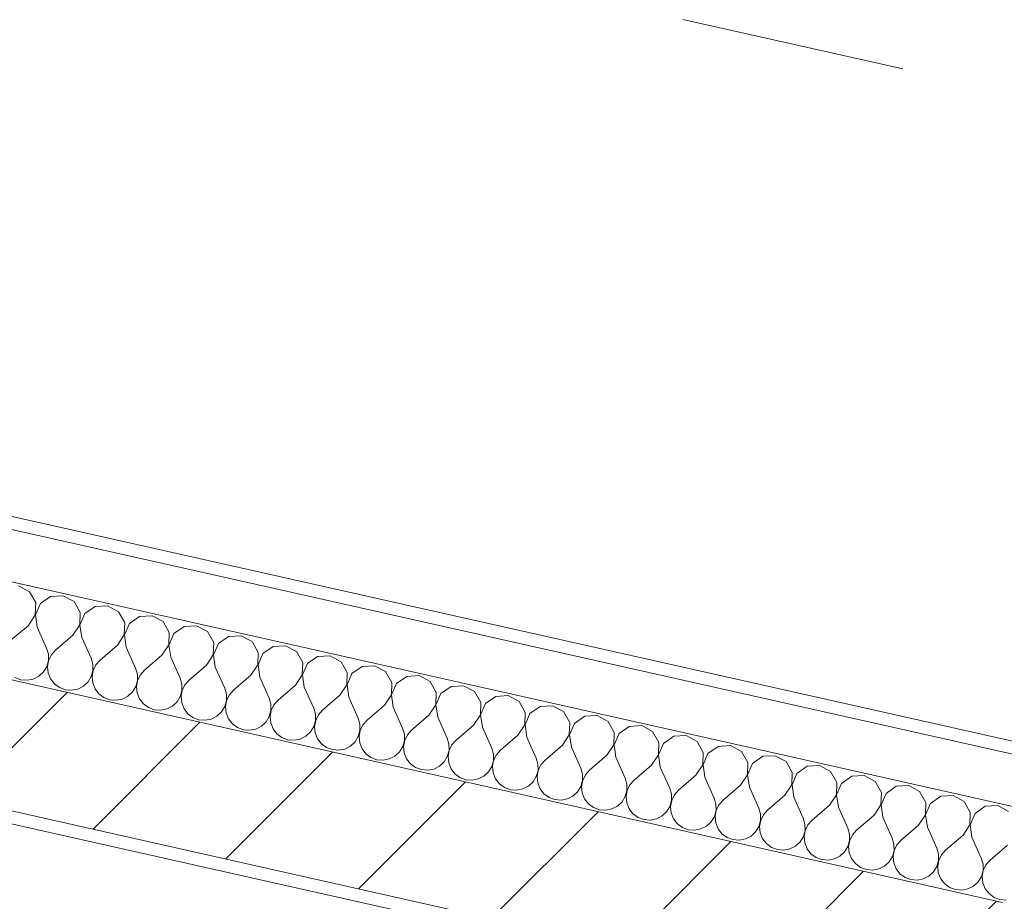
# Model space of a CAD drawing. Header units: millimetres. Extents: x -7145531 to -6681560, y 6117368 to 6219355.
# Tile 119 of 144: x -6934839 to -6933298, y 6146106 to 6147486. Entities that reach past the tile are written whole.
import ezdxf
from ezdxf.enums import TextEntityAlignment as Align

# ---------------------------------------------------------------- set-up
doc = ezdxf.new("R2010")
doc.units = ezdxf.units.MM
doc.header["$MEASUREMENT"] = 0
doc.linetypes.add('Штрихпунктирная', pattern=[670.277762, 352.777767, -176.388884, 0, -141.111112])
for name, color, linetype in [('S - МОП.АР', 7, 'Continuous'), ('АР-Чертеж-Оси_Осевые размеры.АР', 7, 'Continuous'), ('АР-Чертеж-Размеры.АР', 7, 'Continuous'), ('Кровля', 7, 'Continuous')]:
    doc.layers.add(name, color=color, linetype=linetype)
doc.layers.add('АР-Чертеж-Оси_Осевые размеры.АР_Ном._пера__120', color=7, linetype='Continuous', lineweight=0)
doc.layers.add('Кровля_Ном._пера__1', color=7, linetype='Continuous', lineweight=0)
doc.styles.add('РЎР“Р•РќР•Р\xa0Р\x98Р\xa0_РЎРўР\x98Р›Р¬_3', font='GOTHIC.TTF')
doc.dimstyles.new('СГЕНЕРИР_СТИЛЬ__1', dxfattribs={"dimtxt": 150, "dimasz": 237.5, "dimexe": 0.18, "dimexo": 0.0625, "dimgap": 0, "dimtad": 1, "dimdec": 0, "dimzin": 0, "dimdsep": 46, "dimtxsty": 'РЎР“Р•РќР•Р\xa0Р\x98Р\xa0_РЎРўР\x98Р›Р¬_3', "dimblk": 'ARROWHEAD_6', "dimblk1": 'ARROWHEAD_6', "dimblk2": 'ARROWHEAD_6', "dimcen": 0.09, "dimse1": 1, "dimse2": 1, "dimclrd": 7, "dimclre": 7, "dimclrt": 7, "dimazin": 0, "dimtfac": 1, "dimtdec": 4, "dimtmove": 0, "dimatfit": 3, "dimfxl": 1, "dimtolj": 1, "dimtzin": 0, "dimarcsym": 0})

# ---------------------------------------------------------------- blocks, each defined once
blk = doc.blocks.new('ARROWHEAD_6')
at = {"color": 0, "linetype": 'Continuous', "lineweight": 0}
for p, q in [((-0.5, -0.5), (0.5, 0.5)), ((0, 0), (-1, 0))]:
    blk.add_line(p, q, dxfattribs=at)
blk = doc.blocks.new('*D491', base_point=(-6566190.3, 6562677.8))
at = {"layer": 'Defpoints', "color": 0, "linetype": 'Continuous', "transparency": 16777216}
for p in [(-6931857.4, 6146094.4), (-6931920.2, 6145814.5), (-6933394.4, 6144955.1)]:
    blk.add_point(p, dxfattribs=at)
at = {"layer": 'АР-Чертеж-Размеры.АР', "color": 7, "linetype": 'Continuous', "lineweight": -2, "transparency": 16777216}
for p, q in [((-6932845.3, 6146316.2), (-6932682.2, 6146279.6)), ((-6932089.1, 6146146.4), (-6932266, 6146186.1))]:
    blk.add_line(p, q, dxfattribs=at)
at = {"layer": 'АР-Чертеж-Размеры.АР', "color": 7, "linetype": 'Continuous', "lineweight": -2, "transparency": 16777216, "xscale": 237.5, "yscale": 237.5, "zscale": 237.5}
for p, rotation in [((-6933077, 6146368.3), 167.3426561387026), ((-6931857.4, 6146094.4), 347.3426561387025)]:
    blk.add_blockref('ARROWHEAD_6', p, dxfattribs=dict(at, rotation=rotation))
at = {"layer": 'АР-Чертеж-Размеры.АР', "color": 7, "linetype": 'Continuous', "lineweight": 0, "transparency": 16777216, "insert": (-6932474.1, 6146232.8), "char_height": 150, "attachment_point": 5, "rotation": 347.3427, "style": 'РЎР“Р•РќР•Р\xa0Р\x98Р\xa0_РЎРўР\x98Р›Р¬_3'}
blk.add_mtext('\\A1;1250', dxfattribs=at)
blk = doc.blocks.new('*X769', base_point=(-6338440.4, 6562275.6))
at = {"layer": 'Кровля_Ном._пера__1', "color": 7, "linetype": 'Continuous', "lineweight": 0}
for p, q in [((-6934824, 6146590.7), (-6934841.1, 6146600)), ((-6934814.3, 6146573.8), (-6934824, 6146590.7)), ((-6934790.9, 6146583.3), (-6934806.9, 6146572.1)), ((-6934771.5, 6146584.4), (-6934790.9, 6146583.3)), ((-6934754.3, 6146575.1), (-6934771.5, 6146584.4)), ((-6934744.6, 6146558.1), (-6934754.3, 6146575.1)), ((-6934815, 6146554.3), (-6934814.3, 6146573.8)), ((-6934806.9, 6146572.1), (-6934814.7, 6146554.2)), ((-6934721.2, 6146567.6), (-6934737.3, 6146556.5)), ((-6934701.8, 6146568.7), (-6934721.2, 6146567.6)), ((-6934684.6, 6146559.4), (-6934701.8, 6146568.7)), ((-6934674.9, 6146542.5), (-6934684.6, 6146559.4)), ((-6934825.8, 6146538), (-6934815, 6146554.3)), ((-6934814.7, 6146554.2), (-6934811.8, 6146534.9)), ((-6934745.3, 6146538.6), (-6934744.6, 6146558.1)), ((-6934737.3, 6146556.5), (-6934745, 6146538.5)), ((-6934651.6, 6146552), (-6934667.6, 6146540.8)), ((-6934632.1, 6146553.1), (-6934651.6, 6146552)), ((-6934614.9, 6146543.8), (-6934632.1, 6146553.1)), ((-6934605.2, 6146526.8), (-6934614.9, 6146543.8)), ((-6934825.8, 6146538), (-6934853, 6146514.8)), ((-6934811.8, 6146534.9), (-6934797.2, 6146502.3)), ((-6934756.1, 6146522.4), (-6934745.3, 6146538.6)), ((-6934745, 6146538.5), (-6934742.2, 6146519.2)), ((-6934675.6, 6146523), (-6934674.9, 6146542.5)), ((-6934667.6, 6146540.8), (-6934675.3, 6146522.9)), ((-6934581.9, 6146536.3), (-6934597.9, 6146525.2)), ((-6934562.4, 6146537.4), (-6934581.9, 6146536.3)), ((-6934545.2, 6146528.1), (-6934562.4, 6146537.4)), ((-6934535.5, 6146511.2), (-6934545.2, 6146528.1)), ((-6934756.1, 6146522.4), (-6934783.3, 6146499.2)), ((-6934742.2, 6146519.2), (-6934727.5, 6146486.7)), ((-6934686.4, 6146506.7), (-6934675.6, 6146523)), ((-6934675.3, 6146522.9), (-6934672.5, 6146503.6)), ((-6934605.9, 6146507.3), (-6934605.2, 6146526.8)), ((-6934597.9, 6146525.2), (-6934605.6, 6146507.2)), ((-6934512.2, 6146520.7), (-6934528.2, 6146509.5)), ((-6934492.7, 6146521.8), (-6934512.2, 6146520.7)), ((-6934475.5, 6146512.5), (-6934492.7, 6146521.8)), ((-6934465.8, 6146495.5), (-6934475.5, 6146512.5)), ((-6934794.4, 6146492.9), (-6934797.2, 6146502.3)), ((-6934783.3, 6146499.2), (-6934789.8, 6146491.8)), ((-6934686.4, 6146506.7), (-6934713.6, 6146483.5)), ((-6934672.5, 6146503.6), (-6934657.8, 6146471)), ((-6934616.7, 6146491.1), (-6934605.9, 6146507.3)), ((-6934605.6, 6146507.2), (-6934602.8, 6146487.9)), ((-6934536.2, 6146491.7), (-6934535.5, 6146511.2)), ((-6934528.2, 6146509.5), (-6934535.9, 6146491.6)), ((-6934442.5, 6146505), (-6934458.5, 6146493.9)), ((-6934423, 6146506.1), (-6934442.5, 6146505)), ((-6934405.8, 6146496.8), (-6934423, 6146506.1)), ((-6934797, 6146473.5), (-6934794.4, 6146483)), ((-6934794.1, 6146482.9), (-6934795.8, 6146473.2)), ((-6934794.4, 6146483), (-6934794.4, 6146492.9)), ((-6934789.8, 6146491.8), (-6934794.1, 6146482.9)), ((-6934724.7, 6146477.2), (-6934727.5, 6146486.7)), ((-6934713.6, 6146483.5), (-6934720.1, 6146476.2)), ((-6934616.7, 6146491.1), (-6934643.9, 6146467.9)), ((-6934602.8, 6146487.9), (-6934588.1, 6146455.4)), ((-6934547, 6146475.4), (-6934536.2, 6146491.7)), ((-6934535.9, 6146491.6), (-6934533.1, 6146472.3)), ((-6934466.5, 6146476), (-6934465.8, 6146495.5)), ((-6934458.5, 6146493.9), (-6934466.2, 6146475.9)), ((-6934396.1, 6146479.9), (-6934405.8, 6146496.8)), ((-6934372.8, 6146489.4), (-6934388.8, 6146478.2)), ((-6934353.3, 6146490.5), (-6934372.8, 6146489.4)), ((-6934336.1, 6146481.1), (-6934353.3, 6146490.5)), ((-6934802.1, 6146465.1), (-6934797, 6146473.5)), ((-6934795.8, 6146473.2), (-6934794.7, 6146463.4)), ((-6934727.3, 6146457.9), (-6934724.7, 6146467.3)), ((-6934724.4, 6146467.3), (-6934726.1, 6146457.6)), ((-6934724.7, 6146467.3), (-6934724.7, 6146477.2)), ((-6934720.1, 6146476.2), (-6934724.4, 6146467.3)), ((-6934655.1, 6146461.6), (-6934657.8, 6146471)), ((-6934643.9, 6146467.9), (-6934650.4, 6146460.5)), ((-6934547, 6146475.4), (-6934574.2, 6146452.2)), ((-6934533.1, 6146472.3), (-6934518.4, 6146439.7)), ((-6934477.3, 6146459.8), (-6934466.5, 6146476)), ((-6934466.2, 6146475.9), (-6934463.4, 6146456.6)), ((-6934396.8, 6146460.3), (-6934396.1, 6146479.9)), ((-6934388.8, 6146478.2), (-6934396.5, 6146460.3)), ((-6934326.5, 6146464.2), (-6934336.1, 6146481.1)), ((-6934303.1, 6146473.7), (-6934319.1, 6146462.6)), ((-6934283.6, 6146474.8), (-6934303.1, 6146473.7)), ((-6934266.5, 6146465.5), (-6934283.6, 6146474.8)), ((-6934846.8, 6146456.3), (-6934837.6, 6146452.8)), ((-6934837.6, 6146452.8), (-6934827.8, 6146452)), ((-6934827.8, 6146452), (-6934818.1, 6146453.9)), ((-6934818.1, 6146453.9), (-6934809.3, 6146458.4)), ((-6934809.3, 6146458.4), (-6934802.1, 6146465.1)), ((-6934794.7, 6146463.4), (-6934791.1, 6146454.3)), ((-6934791.1, 6146454.3), (-6934785.1, 6146446.5)), ((-6934732.4, 6146449.4), (-6934727.3, 6146457.9)), ((-6934726.1, 6146457.6), (-6934725.1, 6146447.8)), ((-6934657.6, 6146442.2), (-6934655, 6146451.7)), ((-6934654.7, 6146451.6), (-6934656.4, 6146441.9)), ((-6934655, 6146451.7), (-6934655.1, 6146461.6)), ((-6934650.4, 6146460.5), (-6934654.7, 6146451.6)), ((-6934585.4, 6146445.9), (-6934588.1, 6146455.4)), ((-6934574.2, 6146452.2), (-6934580.7, 6146444.9)), ((-6934477.3, 6146459.8), (-6934504.5, 6146436.6)), ((-6934463.4, 6146456.6), (-6934448.7, 6146424.1)), ((-6934407.6, 6146444.1), (-6934396.8, 6146460.3)), ((-6934396.5, 6146460.3), (-6934393.7, 6146441)), ((-6934327.1, 6146444.7), (-6934326.5, 6146464.2)), ((-6934319.1, 6146462.6), (-6934326.8, 6146444.6)), ((-6934256.8, 6146448.6), (-6934266.5, 6146465.5)), ((-6934233.4, 6146458.1), (-6934249.4, 6146446.9)), ((-6934213.9, 6146459.2), (-6934233.4, 6146458.1)), ((-6934196.8, 6146449.8), (-6934213.9, 6146459.2)), ((-6934785.1, 6146446.5), (-6934777.1, 6146440.6)), ((-6934777.1, 6146440.6), (-6934767.9, 6146437.2)), ((-6934767.9, 6146437.2), (-6934758.1, 6146436.4)), ((-6934758.1, 6146436.4), (-6934748.4, 6146438.3)), ((-6934748.4, 6146438.3), (-6934739.6, 6146442.7)), ((-6934739.6, 6146442.7), (-6934732.4, 6146449.4)), ((-6934725.1, 6146447.8), (-6934721.4, 6146438.6)), ((-6934721.4, 6146438.6), (-6934715.4, 6146430.8)), ((-6934662.7, 6146433.8), (-6934657.6, 6146442.2)), ((-6934656.4, 6146441.9), (-6934655.4, 6146432.1)), ((-6934587.9, 6146426.5), (-6934585.3, 6146436)), ((-6934585, 6146436), (-6934586.7, 6146426.3)), ((-6934585.3, 6146436), (-6934585.4, 6146445.9)), ((-6934580.7, 6146444.9), (-6934585, 6146436)), ((-6934515.7, 6146430.2), (-6934518.4, 6146439.7)), ((-6934504.5, 6146436.6), (-6934511, 6146429.2)), ((-6934407.6, 6146444.1), (-6934434.8, 6146420.9)), ((-6934393.7, 6146441), (-6934379, 6146408.4)), ((-6934337.9, 6146428.5), (-6934327.1, 6146444.7)), ((-6934326.8, 6146444.6), (-6934324, 6146425.3)), ((-6934257.4, 6146429), (-6934256.8, 6146448.6)), ((-6934249.4, 6146446.9), (-6934257.1, 6146429)), ((-6934187.1, 6146432.9), (-6934196.8, 6146449.8)), ((-6934163.7, 6146442.4), (-6934179.7, 6146431.2)), ((-6934144.2, 6146443.5), (-6934163.7, 6146442.4)), ((-6934127.1, 6146434.2), (-6934144.2, 6146443.5)), ((-6934715.4, 6146430.8), (-6934707.4, 6146425)), ((-6934707.4, 6146425), (-6934698.2, 6146421.5)), ((-6934698.2, 6146421.5), (-6934688.4, 6146420.7)), ((-6934688.4, 6146420.7), (-6934678.7, 6146422.6)), ((-6934678.7, 6146422.6), (-6934669.9, 6146427.1)), ((-6934669.9, 6146427.1), (-6934662.7, 6146433.8)), ((-6934655.4, 6146432.1), (-6934651.7, 6146423)), ((-6934651.7, 6146423), (-6934645.7, 6146415.2)), ((-6934593, 6146418.1), (-6934587.9, 6146426.5)), ((-6934586.7, 6146426.3), (-6934585.7, 6146416.5)), ((-6934518.2, 6146410.9), (-6934515.6, 6146420.4)), ((-6934515.3, 6146420.3), (-6934517, 6146410.6)), ((-6934515.6, 6146420.4), (-6934515.7, 6146430.2)), ((-6934511, 6146429.2), (-6934515.3, 6146420.3)), ((-6934446, 6146414.6), (-6934448.7, 6146424.1)), ((-6934434.8, 6146420.9), (-6934441.3, 6146413.6)), ((-6934337.9, 6146428.5), (-6934365.1, 6146405.3)), ((-6934324, 6146425.3), (-6934309.4, 6146392.7)), ((-6934268.2, 6146412.8), (-6934257.4, 6146429)), ((-6934257.1, 6146429), (-6934254.3, 6146409.7)), ((-6934187.7, 6146413.4), (-6934187.1, 6146432.9)), ((-6934179.7, 6146431.2), (-6934187.5, 6146413.3)), ((-6934117.4, 6146417.2), (-6934127.1, 6146434.2)), ((-6934094, 6146426.8), (-6934110, 6146415.6)), ((-6934074.5, 6146427.9), (-6934094, 6146426.8)), ((-6934057.4, 6146418.5), (-6934074.5, 6146427.9)), ((-6934645.7, 6146415.2), (-6934637.7, 6146409.3)), ((-6934637.7, 6146409.3), (-6934628.5, 6146405.9)), ((-6934628.5, 6146405.9), (-6934618.7, 6146405.1)), ((-6934618.7, 6146405.1), (-6934609, 6146407)), ((-6934609, 6146407), (-6934600.3, 6146411.4)), ((-6934600.3, 6146411.4), (-6934593, 6146418.1)), ((-6934585.7, 6146416.5), (-6934582, 6146407.3)), ((-6934582, 6146407.3), (-6934576, 6146399.5)), ((-6934523.3, 6146402.5), (-6934518.2, 6146410.9)), ((-6934517, 6146410.6), (-6934516, 6146400.8)), ((-6934448.5, 6146395.2), (-6934445.9, 6146404.7)), ((-6934445.6, 6146404.7), (-6934447.3, 6146395)), ((-6934445.9, 6146404.7), (-6934446, 6146414.6)), ((-6934441.3, 6146413.6), (-6934445.6, 6146404.7)), ((-6934376.3, 6146398.9), (-6934379, 6146408.4)), ((-6934365.1, 6146405.3), (-6934371.7, 6146397.9)), ((-6934268.2, 6146412.8), (-6934295.4, 6146389.6)), ((-6934254.3, 6146409.7), (-6934239.7, 6146377.1)), ((-6934198.6, 6146397.1), (-6934187.7, 6146413.4)), ((-6934187.5, 6146413.3), (-6934184.6, 6146394)), ((-6934118, 6146397.7), (-6934117.4, 6146417.2)), ((-6934110, 6146415.6), (-6934117.8, 6146397.7)), ((-6934047.7, 6146401.6), (-6934057.4, 6146418.5)), ((-6934024.3, 6146411.1), (-6934040.3, 6146399.9)), ((-6934004.8, 6146412.2), (-6934024.3, 6146411.1)), ((-6933987.7, 6146402.9), (-6934004.8, 6146412.2)), ((-6934576, 6146399.5), (-6934568.1, 6146393.7)), ((-6934568.1, 6146393.7), (-6934558.8, 6146390.2)), ((-6934558.8, 6146390.2), (-6934549, 6146389.4)), ((-6934549, 6146389.4), (-6934539.3, 6146391.3)), ((-6934539.3, 6146391.3), (-6934530.6, 6146395.8)), ((-6934530.6, 6146395.8), (-6934523.3, 6146402.5)), ((-6934516, 6146400.8), (-6934512.3, 6146391.7)), ((-6934512.3, 6146391.7), (-6934506.3, 6146383.9)), ((-6934453.6, 6146386.8), (-6934448.5, 6146395.2)), ((-6934447.3, 6146395), (-6934446.3, 6146385.2)), ((-6934378.8, 6146379.6), (-6934376.2, 6146389.1)), ((-6934375.9, 6146389), (-6934377.6, 6146379.3)), ((-6934376.2, 6146389.1), (-6934376.3, 6146398.9)), ((-6934371.7, 6146397.9), (-6934375.9, 6146389)), ((-6934306.6, 6146383.3), (-6934309.4, 6146392.7)), ((-6934295.4, 6146389.6), (-6934302, 6146382.3)), ((-6934198.6, 6146397.1), (-6934225.7, 6146374)), ((-6934184.6, 6146394), (-6934170, 6146361.4)), ((-6934128.9, 6146381.5), (-6934118, 6146397.7)), ((-6934117.8, 6146397.7), (-6934114.9, 6146378.4)), ((-6934048.3, 6146382.1), (-6934047.7, 6146401.6)), ((-6934040.3, 6146399.9), (-6934048.1, 6146382)), ((-6933978, 6146385.9), (-6933987.7, 6146402.9)), ((-6933954.6, 6146395.5), (-6933970.6, 6146384.3)), ((-6933935.1, 6146396.6), (-6933954.6, 6146395.5)), ((-6933918, 6146387.2), (-6933935.1, 6146396.6)), ((-6934506.3, 6146383.9), (-6934498.4, 6146378)), ((-6934498.4, 6146378), (-6934489.1, 6146374.6)), ((-6934489.1, 6146374.6), (-6934479.3, 6146373.7)), ((-6934479.3, 6146373.7), (-6934469.6, 6146375.6)), ((-6934469.6, 6146375.6), (-6934460.9, 6146380.1)), ((-6934460.9, 6146380.1), (-6934453.6, 6146386.8)), ((-6934446.3, 6146385.2), (-6934442.6, 6146376)), ((-6934442.6, 6146376), (-6934436.6, 6146368.2)), ((-6934384, 6146371.2), (-6934378.8, 6146379.6)), ((-6934377.6, 6146379.3), (-6934376.6, 6146369.5)), ((-6934306.5, 6146373.4), (-6934306.6, 6146383.3)), ((-6934302, 6146382.3), (-6934306.2, 6146373.4)), ((-6934236.9, 6146367.6), (-6934239.7, 6146377.1)), ((-6934225.7, 6146374), (-6934232.3, 6146366.6)), ((-6934128.9, 6146381.5), (-6934156, 6146358.3)), ((-6934114.9, 6146378.4), (-6934100.3, 6146345.8)), ((-6934059.2, 6146365.8), (-6934048.3, 6146382.1)), ((-6934048.1, 6146382), (-6934045.2, 6146362.7)), ((-6933978.7, 6146366.4), (-6933978, 6146385.9)), ((-6933970.6, 6146384.3), (-6933978.4, 6146366.4)), ((-6933908.3, 6146370.3), (-6933918, 6146387.2)), ((-6933884.9, 6146379.8), (-6933900.9, 6146368.6)), ((-6933865.4, 6146380.9), (-6933884.9, 6146379.8)), ((-6933848.3, 6146371.6), (-6933865.4, 6146380.9)), ((-6934436.6, 6146368.2), (-6934428.7, 6146362.4)), ((-6934428.7, 6146362.4), (-6934419.4, 6146358.9)), ((-6934419.4, 6146358.9), (-6934409.6, 6146358.1)), ((-6934409.6, 6146358.1), (-6934400, 6146360)), ((-6934400, 6146360), (-6934391.2, 6146364.5)), ((-6934391.2, 6146364.5), (-6934384, 6146371.2)), ((-6934376.6, 6146369.5), (-6934372.9, 6146360.4)), ((-6934372.9, 6146360.4), (-6934366.9, 6146352.6)), ((-6934314.3, 6146355.5), (-6934309.1, 6146363.9)), ((-6934309.1, 6146363.9), (-6934306.5, 6146373.4)), ((-6934306.2, 6146373.4), (-6934307.9, 6146363.7)), ((-6934307.9, 6146363.7), (-6934306.9, 6146353.9)), ((-6934236.8, 6146357.8), (-6934236.9, 6146367.6)), ((-6934232.3, 6146366.6), (-6934236.5, 6146357.7)), ((-6934167.2, 6146352), (-6934170, 6146361.4)), ((-6934156, 6146358.3), (-6934162.6, 6146350.9)), ((-6934059.2, 6146365.8), (-6934086.3, 6146342.7)), ((-6934045.2, 6146362.7), (-6934030.6, 6146330.1)), ((-6933989.5, 6146350.2), (-6933978.7, 6146366.4)), ((-6933978.4, 6146366.4), (-6933975.5, 6146347.1)), ((-6933909, 6146350.8), (-6933908.3, 6146370.3)), ((-6933900.9, 6146368.6), (-6933908.7, 6146350.7)), ((-6933838.6, 6146354.6), (-6933848.3, 6146371.6)), ((-6933815.2, 6146364.2), (-6933831.2, 6146353)), ((-6933795.8, 6146365.3), (-6933815.2, 6146364.2)), ((-6933778.6, 6146355.9), (-6933795.8, 6146365.3)), ((-6934366.9, 6146352.6), (-6934359, 6146346.7)), ((-6934359, 6146346.7), (-6934349.8, 6146343.3)), ((-6934349.8, 6146343.3), (-6934339.9, 6146342.4)), ((-6934339.9, 6146342.4), (-6934330.3, 6146344.3)), ((-6934330.3, 6146344.3), (-6934321.5, 6146348.8)), ((-6934321.5, 6146348.8), (-6934314.3, 6146355.5)), ((-6934306.9, 6146353.9), (-6934303.2, 6146344.7)), ((-6934303.2, 6146344.7), (-6934297.2, 6146336.9)), ((-6934244.6, 6146339.9), (-6934239.4, 6146348.3)), ((-6934239.4, 6146348.3), (-6934236.8, 6146357.8)), ((-6934236.5, 6146357.7), (-6934238.2, 6146348)), ((-6934238.2, 6146348), (-6934237.2, 6146338.2)), ((-6934167.1, 6146342.1), (-6934167.2, 6146352)), ((-6934162.6, 6146350.9), (-6934166.9, 6146342.1)), ((-6934097.5, 6146336.3), (-6934100.3, 6146345.8)), ((-6933989.5, 6146350.2), (-6934016.6, 6146327)), ((-6933975.5, 6146347.1), (-6933960.9, 6146314.5)), ((-6933919.8, 6146334.5), (-6933909, 6146350.8)), ((-6933908.7, 6146350.7), (-6933905.8, 6146331.4)), ((-6933839.3, 6146335.1), (-6933838.6, 6146354.6)), ((-6933831.2, 6146353), (-6933839, 6146335.1)), ((-6933768.9, 6146339), (-6933778.6, 6146355.9)), ((-6933745.6, 6146348.5), (-6933761.6, 6146337.3)), ((-6933726.1, 6146349.6), (-6933745.6, 6146348.5)), ((-6933708.9, 6146340.3), (-6933726.1, 6146349.6)), ((-6934297.2, 6146336.9), (-6934289.3, 6146331.1)), ((-6934289.3, 6146331.1), (-6934280.1, 6146327.6)), ((-6934280.1, 6146327.6), (-6934270.2, 6146326.8)), ((-6934270.2, 6146326.8), (-6934260.6, 6146328.7)), ((-6934260.6, 6146328.7), (-6934251.8, 6146333.2)), ((-6934251.8, 6146333.2), (-6934244.6, 6146339.9)), ((-6934237.2, 6146338.2), (-6934233.5, 6146329.1)), ((-6934233.5, 6146329.1), (-6934227.5, 6146321.3)), ((-6934174.9, 6146324.2), (-6934169.8, 6146332.6)), ((-6934169.8, 6146332.6), (-6934167.1, 6146342.1)), ((-6934166.9, 6146342.1), (-6934168.5, 6146332.4)), ((-6934168.5, 6146332.4), (-6934167.5, 6146322.6)), ((-6934097.4, 6146326.5), (-6934097.5, 6146336.3)), ((-6934092.9, 6146335.3), (-6934097.2, 6146326.4)), ((-6934086.3, 6146342.7), (-6934092.9, 6146335.3)), ((-6934027.8, 6146320.7), (-6934030.6, 6146330.1)), ((-6933919.8, 6146334.5), (-6933947, 6146311.4)), ((-6933905.8, 6146331.4), (-6933891.2, 6146298.8)), ((-6933850.1, 6146318.9), (-6933839.3, 6146335.1)), ((-6933839, 6146335.1), (-6933836.2, 6146315.8)), ((-6933769.6, 6146319.5), (-6933768.9, 6146339)), ((-6933761.6, 6146337.3), (-6933769.3, 6146319.4)), ((-6933699.2, 6146323.3), (-6933708.9, 6146340.3)), ((-6933675.9, 6146332.9), (-6933691.9, 6146321.7)), ((-6933656.4, 6146333.9), (-6933675.9, 6146332.9)), ((-6933639.2, 6146324.6), (-6933656.4, 6146333.9)), ((-6934227.5, 6146321.3), (-6934219.6, 6146315.4)), ((-6934219.6, 6146315.4), (-6934210.4, 6146312)), ((-6934210.4, 6146312), (-6934200.5, 6146311.1)), ((-6934200.5, 6146311.1), (-6934190.9, 6146313)), ((-6934190.9, 6146313), (-6934182.1, 6146317.5)), ((-6934182.1, 6146317.5), (-6934174.9, 6146324.2)), ((-6934167.5, 6146322.6), (-6934163.9, 6146313.4)), ((-6934163.9, 6146313.4), (-6934157.8, 6146305.6)), ((-6934105.2, 6146308.6), (-6934100.1, 6146317)), ((-6934100.1, 6146317), (-6934097.4, 6146326.5)), ((-6934097.2, 6146326.4), (-6934098.8, 6146316.7)), ((-6934098.8, 6146316.7), (-6934097.8, 6146306.9)), ((-6934027.7, 6146310.8), (-6934027.8, 6146320.7)), ((-6934023.2, 6146319.6), (-6934027.5, 6146310.8)), ((-6934016.6, 6146327), (-6934023.2, 6146319.6)), ((-6933958.1, 6146305), (-6933960.9, 6146314.5)), ((-6933850.1, 6146318.9), (-6933877.3, 6146295.7)), ((-6933836.2, 6146315.8), (-6933821.5, 6146283.2)), ((-6933780.4, 6146303.2), (-6933769.6, 6146319.5)), ((-6933769.3, 6146319.4), (-6933766.5, 6146300.1)), ((-6933699.9, 6146303.8), (-6933699.2, 6146323.3)), ((-6933691.9, 6146321.7), (-6933699.6, 6146303.8)), ((-6933629.5, 6146307.7), (-6933639.2, 6146324.6)), ((-6933606.2, 6146317.2), (-6933622.2, 6146306)), ((-6933586.7, 6146318.3), (-6933606.2, 6146317.2)), ((-6933569.5, 6146309), (-6933586.7, 6146318.3)), ((-6934157.8, 6146305.6), (-6934149.9, 6146299.8)), ((-6934149.9, 6146299.8), (-6934140.7, 6146296.3)), ((-6934130.9, 6146295.5), (-6934121.2, 6146297.4)), ((-6934121.2, 6146297.4), (-6934112.4, 6146301.9)), ((-6934112.4, 6146301.9), (-6934105.2, 6146308.6)), ((-6934097.8, 6146306.9), (-6934094.2, 6146297.8)), ((-6934094.2, 6146297.8), (-6934088.1, 6146290)), ((-6934035.5, 6146292.9), (-6934030.4, 6146301.3)), ((-6934030.4, 6146301.3), (-6934027.7, 6146310.8)), ((-6934027.5, 6146310.8), (-6934029.2, 6146301.1)), ((-6934029.2, 6146301.1), (-6934028.1, 6146291.3)), ((-6933958.1, 6146295.2), (-6933958.1, 6146305)), ((-6933953.5, 6146304), (-6933957.8, 6146295.1)), ((-6933947, 6146311.4), (-6933953.5, 6146304)), ((-6933888.4, 6146289.4), (-6933891.2, 6146298.8)), ((-6933780.4, 6146303.2), (-6933807.6, 6146280.1)), ((-6933766.5, 6146300.1), (-6933751.8, 6146267.5)), ((-6933710.7, 6146287.6), (-6933699.9, 6146303.8)), ((-6933699.6, 6146303.8), (-6933696.8, 6146284.5)), ((-6933630.2, 6146288.2), (-6933629.5, 6146307.7)), ((-6933622.2, 6146306), (-6933629.9, 6146288.1)), ((-6933559.8, 6146292), (-6933569.5, 6146309)), ((-6933536.5, 6146301.6), (-6933552.5, 6146290.4)), ((-6933517, 6146302.6), (-6933536.5, 6146301.6)), ((-6933499.8, 6146293.3), (-6933517, 6146302.6)), ((-6934140.7, 6146296.3), (-6934130.9, 6146295.5)), ((-6934088.1, 6146290), (-6934080.2, 6146284.1)), ((-6934080.2, 6146284.1), (-6934071, 6146280.6)), ((-6934061.2, 6146279.8), (-6934051.5, 6146281.7)), ((-6934051.5, 6146281.7), (-6934042.7, 6146286.2)), ((-6934042.7, 6146286.2), (-6934035.5, 6146292.9)), ((-6934028.1, 6146291.3), (-6934024.5, 6146282.1)), ((-6934024.5, 6146282.1), (-6934018.4, 6146274.3)), ((-6933965.8, 6146277.3), (-6933960.7, 6146285.7)), ((-6933960.7, 6146285.7), (-6933958.1, 6146295.2)), ((-6933957.8, 6146295.1), (-6933959.5, 6146285.4)), ((-6933959.5, 6146285.4), (-6933958.4, 6146275.6)), ((-6933888.4, 6146279.5), (-6933888.4, 6146289.4)), ((-6933883.8, 6146288.3), (-6933888.1, 6146279.5)), ((-6933877.3, 6146295.7), (-6933883.8, 6146288.3)), ((-6933818.7, 6146273.7), (-6933821.5, 6146283.2)), ((-6933710.7, 6146287.6), (-6933737.9, 6146264.4)), ((-6933696.8, 6146284.5), (-6933682.1, 6146251.9)), ((-6933641, 6146271.9), (-6933630.2, 6146288.2)), ((-6933629.9, 6146288.1), (-6933627.1, 6146268.8)), ((-6933560.5, 6146272.5), (-6933559.8, 6146292)), ((-6933552.5, 6146290.4), (-6933560.2, 6146272.5)), ((-6933490.1, 6146276.4), (-6933499.8, 6146293.3)), ((-6933466.8, 6146285.9), (-6933482.8, 6146274.7)), ((-6933447.3, 6146287), (-6933466.8, 6146285.9)), ((-6933430.1, 6146277.7), (-6933447.3, 6146287)), ((-6934071, 6146280.6), (-6934061.2, 6146279.8)), ((-6934018.4, 6146274.3), (-6934010.5, 6146268.5)), ((-6934010.5, 6146268.5), (-6934001.3, 6146265)), ((-6933991.5, 6146264.2), (-6933981.8, 6146266.1)), ((-6933981.8, 6146266.1), (-6933973, 6146270.6)), ((-6933973, 6146270.6), (-6933965.8, 6146277.3)), ((-6933958.4, 6146275.6), (-6933954.8, 6146266.5)), ((-6933954.8, 6146266.5), (-6933948.7, 6146258.7)), ((-6933896.1, 6146261.6), (-6933891, 6146270)), ((-6933891, 6146270), (-6933888.4, 6146279.5)), ((-6933888.1, 6146279.5), (-6933889.8, 6146269.8)), ((-6933889.8, 6146269.8), (-6933888.7, 6146260)), ((-6933818.7, 6146263.9), (-6933818.7, 6146273.7)), ((-6933814.1, 6146272.7), (-6933818.4, 6146263.8)), ((-6933807.6, 6146280.1), (-6933814.1, 6146272.7)), ((-6933749.1, 6146258.1), (-6933751.8, 6146267.5)), ((-6933641, 6146271.9), (-6933668.2, 6146248.8)), ((-6933627.1, 6146268.8), (-6933612.4, 6146236.2)), ((-6933571.3, 6146256.3), (-6933560.5, 6146272.5)), ((-6933560.2, 6146272.5), (-6933557.4, 6146253.2)), ((-6933490.8, 6146256.9), (-6933490.1, 6146276.4)), ((-6933482.8, 6146274.7), (-6933490.5, 6146256.8)), ((-6933420.4, 6146260.7), (-6933430.1, 6146277.7)), ((-6933397.1, 6146270.3), (-6933413.1, 6146259.1)), ((-6933377.6, 6146271.3), (-6933397.1, 6146270.3)), ((-6933360.4, 6146262), (-6933377.6, 6146271.3)), ((-6934001.3, 6146265), (-6933991.5, 6146264.2)), ((-6933948.7, 6146258.7), (-6933940.8, 6146252.8)), ((-6933940.8, 6146252.8), (-6933931.6, 6146249.3)), ((-6933921.8, 6146248.5), (-6933912.1, 6146250.4)), ((-6933912.1, 6146250.4), (-6933903.3, 6146254.9)), ((-6933903.3, 6146254.9), (-6933896.1, 6146261.6)), ((-6933888.7, 6146260), (-6933885.1, 6146250.8)), ((-6933885.1, 6146250.8), (-6933879.1, 6146243)), ((-6933826.4, 6146246), (-6933821.3, 6146254.4)), ((-6933821.3, 6146254.4), (-6933818.7, 6146263.9)), ((-6933818.4, 6146263.8), (-6933820.1, 6146254.1)), ((-6933820.1, 6146254.1), (-6933819.1, 6146244.3)), ((-6933749, 6146248.2), (-6933749.1, 6146258.1)), ((-6933744.4, 6146257), (-6933748.7, 6146248.2)), ((-6933737.9, 6146264.4), (-6933744.4, 6146257)), ((-6933679.4, 6146242.4), (-6933682.1, 6146251.9)), ((-6933571.3, 6146256.3), (-6933598.5, 6146233.1)), ((-6933557.4, 6146253.2), (-6933542.7, 6146220.6)), ((-6933501.6, 6146240.6), (-6933490.8, 6146256.9)), ((-6933490.5, 6146256.8), (-6933487.7, 6146237.5)), ((-6933421.1, 6146241.2), (-6933420.4, 6146260.7)), ((-6933413.1, 6146259.1), (-6933420.8, 6146241.2)), ((-6933350.8, 6146245.1), (-6933360.4, 6146262)), ((-6933327.4, 6146254.6), (-6933343.4, 6146243.4)), ((-6933307.9, 6146255.7), (-6933327.4, 6146254.6)), ((-6933290.8, 6146246.4), (-6933307.9, 6146255.7)), ((-6933931.6, 6146249.3), (-6933921.8, 6146248.5)), ((-6933879.1, 6146243), (-6933871.1, 6146237.2)), ((-6933871.1, 6146237.2), (-6933861.9, 6146233.7)), ((-6933842.4, 6146234.8), (-6933833.6, 6146239.3)), ((-6933833.6, 6146239.3), (-6933826.4, 6146246)), ((-6933819.1, 6146244.3), (-6933815.4, 6146235.2)), ((-6933815.4, 6146235.2), (-6933809.4, 6146227.4)), ((-6933756.7, 6146230.3), (-6933751.6, 6146238.7)), ((-6933751.6, 6146238.7), (-6933749, 6146248.2)), ((-6933748.7, 6146248.2), (-6933750.4, 6146238.5)), ((-6933750.4, 6146238.5), (-6933749.4, 6146228.7)), ((-6933679.3, 6146232.6), (-6933679.4, 6146242.4)), ((-6933674.7, 6146241.4), (-6933679, 6146232.5)), ((-6933668.2, 6146248.8), (-6933674.7, 6146241.4)), ((-6933609.7, 6146226.8), (-6933612.4, 6146236.2)), ((-6933501.6, 6146240.6), (-6933528.8, 6146217.4)), ((-6933487.7, 6146237.5), (-6933473, 6146204.9)), ((-6933431.9, 6146225), (-6933421.1, 6146241.2)), ((-6933420.8, 6146241.2), (-6933418, 6146221.8)), ((-6933351.4, 6146225.6), (-6933350.8, 6146245.1)), ((-6933343.4, 6146243.4), (-6933351.1, 6146225.5)), ((-6933861.9, 6146233.7), (-6933852.1, 6146232.9)), ((-6933852.1, 6146232.9), (-6933842.4, 6146234.8)), ((-6933809.4, 6146227.4), (-6933801.4, 6146221.5)), ((-6933801.4, 6146221.5), (-6933792.2, 6146218)), ((-6933772.7, 6146219.1), (-6933763.9, 6146223.6)), ((-6933763.9, 6146223.6), (-6933756.7, 6146230.3)), ((-6933749.4, 6146228.7), (-6933745.7, 6146219.5)), ((-6933745.7, 6146219.5), (-6933739.7, 6146211.7)), ((-6933687, 6146214.7), (-6933681.9, 6146223.1)), ((-6933681.9, 6146223.1), (-6933679.3, 6146232.6)), ((-6933679, 6146232.5), (-6933680.7, 6146222.8)), ((-6933680.7, 6146222.8), (-6933679.7, 6146213)), ((-6933609.6, 6146216.9), (-6933609.7, 6146226.8)), ((-6933605, 6146225.7), (-6933609.3, 6146216.9)), ((-6933598.5, 6146233.1), (-6933605, 6146225.7)), ((-6933540, 6146211.1), (-6933542.7, 6146220.6)), ((-6933431.9, 6146225), (-6933459.1, 6146201.8)), ((-6933418, 6146221.8), (-6933403.4, 6146189.3)), ((-6933362.2, 6146209.3), (-6933351.4, 6146225.6)), ((-6933351.1, 6146225.5), (-6933348.3, 6146206.2)), ((-6933792.2, 6146218), (-6933782.4, 6146217.2)), ((-6933782.4, 6146217.2), (-6933772.7, 6146219.1)), ((-6933739.7, 6146211.7), (-6933731.7, 6146205.9)), ((-6933731.7, 6146205.9), (-6933722.5, 6146202.4)), ((-6933703, 6146203.5), (-6933694.2, 6146208)), ((-6933694.2, 6146208), (-6933687, 6146214.7)), ((-6933679.7, 6146213), (-6933676, 6146203.9)), ((-6933617.3, 6146199), (-6933612.2, 6146207.4)), ((-6933612.2, 6146207.4), (-6933609.6, 6146216.9)), ((-6933609.3, 6146216.9), (-6933611, 6146207.1)), ((-6933611, 6146207.1), (-6933610, 6146197.3)), ((-6933539.9, 6146201.3), (-6933540, 6146211.1)), ((-6933535.3, 6146210.1), (-6933539.6, 6146201.2)), ((-6933528.8, 6146217.4), (-6933535.3, 6146210.1)), ((-6933470.3, 6146195.5), (-6933473, 6146204.9)), ((-6933362.2, 6146209.3), (-6933389.4, 6146186.1)), ((-6933348.3, 6146206.2), (-6933333.7, 6146173.6)), ((-6933722.5, 6146202.4), (-6933712.7, 6146201.6)), ((-6933712.7, 6146201.6), (-6933703, 6146203.5)), ((-6933676, 6146203.9), (-6933670, 6146196.1)), ((-6933670, 6146196.1), (-6933662.1, 6146190.2)), ((-6933662.1, 6146190.2), (-6933652.8, 6146186.7)), ((-6933633.3, 6146187.8), (-6933624.6, 6146192.3)), ((-6933624.6, 6146192.3), (-6933617.3, 6146199)), ((-6933610, 6146197.3), (-6933606.3, 6146188.2)), ((-6933547.6, 6146183.3), (-6933542.5, 6146191.8)), ((-6933542.5, 6146191.8), (-6933539.9, 6146201.3)), ((-6933539.6, 6146201.2), (-6933541.3, 6146191.5)), ((-6933541.3, 6146191.5), (-6933540.3, 6146181.7)), ((-6933470.2, 6146185.6), (-6933470.3, 6146195.5)), ((-6933465.6, 6146194.4), (-6933469.9, 6146185.6)), ((-6933459.1, 6146201.8), (-6933465.6, 6146194.4)), ((-6933400.6, 6146179.8), (-6933403.4, 6146189.3)), ((-6933292.6, 6146193.7), (-6933319.7, 6146170.5)), ((-6933652.8, 6146186.7), (-6933643, 6146185.9)), ((-6933643, 6146185.9), (-6933633.3, 6146187.8)), ((-6933606.3, 6146188.2), (-6933600.3, 6146180.4)), ((-6933600.3, 6146180.4), (-6933592.4, 6146174.6)), ((-6933592.4, 6146174.6), (-6933583.1, 6146171.1)), ((-6933563.6, 6146172.2), (-6933554.9, 6146176.6)), ((-6933554.9, 6146176.6), (-6933547.6, 6146183.3)), ((-6933540.3, 6146181.7), (-6933536.6, 6146172.6)), ((-6933477.9, 6146167.7), (-6933472.8, 6146176.1)), ((-6933472.8, 6146176.1), (-6933470.2, 6146185.6)), ((-6933469.9, 6146185.6), (-6933471.6, 6146175.8)), ((-6933471.6, 6146175.8), (-6933470.6, 6146166)), ((-6933400.5, 6146170), (-6933400.6, 6146179.8)), ((-6933396, 6146178.8), (-6933400.2, 6146169.9)), ((-6933389.4, 6146186.1), (-6933396, 6146178.8)), ((-6933330.9, 6146164.2), (-6933333.7, 6146173.6)), ((-6933583.1, 6146171.1), (-6933573.3, 6146170.3)), ((-6933573.3, 6146170.3), (-6933563.6, 6146172.2)), ((-6933536.6, 6146172.6), (-6933530.6, 6146164.8)), ((-6933530.6, 6146164.8), (-6933522.7, 6146158.9)), ((-6933522.7, 6146158.9), (-6933513.4, 6146155.4)), ((-6933494, 6146156.5), (-6933485.2, 6146161)), ((-6933485.2, 6146161), (-6933477.9, 6146167.7)), ((-6933470.6, 6146166), (-6933466.9, 6146156.9)), ((-6933408.3, 6146152), (-6933403.1, 6146160.5)), ((-6933403.1, 6146160.5), (-6933400.5, 6146170)), ((-6933400.2, 6146169.9), (-6933401.9, 6146160.2)), ((-6933401.9, 6146160.2), (-6933400.9, 6146150.4)), ((-6933330.8, 6146154.3), (-6933330.9, 6146164.2)), ((-6933326.3, 6146163.1), (-6933330.5, 6146154.2)), ((-6933319.7, 6146170.5), (-6933326.3, 6146163.1)), ((-6933513.4, 6146155.4), (-6933503.6, 6146154.6)), ((-6933503.6, 6146154.6), (-6933494, 6146156.5)), ((-6933466.9, 6146156.9), (-6933460.9, 6146149.1)), ((-6933460.9, 6146149.1), (-6933453, 6146143.2)), ((-6933453, 6146143.2), (-6933443.7, 6146139.8)), ((-6933424.3, 6146140.9), (-6933415.5, 6146145.3)), ((-6933415.5, 6146145.3), (-6933408.3, 6146152)), ((-6933400.9, 6146150.4), (-6933397.2, 6146141.2)), ((-6933338.6, 6146136.4), (-6933333.4, 6146144.8)), ((-6933333.4, 6146144.8), (-6933330.8, 6146154.3)), ((-6933330.5, 6146154.2), (-6933332.2, 6146144.5)), ((-6933332.2, 6146144.5), (-6933331.2, 6146134.7)), ((-6933443.7, 6146139.8), (-6933433.9, 6146139)), ((-6933433.9, 6146139), (-6933424.3, 6146140.9)), ((-6933397.2, 6146141.2), (-6933391.2, 6146133.5)), ((-6933391.2, 6146133.5), (-6933383.3, 6146127.6)), ((-6933383.3, 6146127.6), (-6933374.1, 6146124.1)), ((-6933354.6, 6146125.2), (-6933345.8, 6146129.7)), ((-6933345.8, 6146129.7), (-6933338.6, 6146136.4)), ((-6933331.2, 6146134.7), (-6933327.5, 6146125.6)), ((-6933374.1, 6146124.1), (-6933364.2, 6146123.3)), ((-6933364.2, 6146123.3), (-6933354.6, 6146125.2)), ((-6933327.5, 6146125.6), (-6933321.5, 6146117.8)), ((-6933321.5, 6146117.8), (-6933313.6, 6146111.9)), ((-6933313.6, 6146111.9), (-6933304.4, 6146108.5)), ((-6933304.4, 6146108.5), (-6933294.5, 6146107.7))]:
    blk.add_line(p, q, dxfattribs=at)
blk = doc.blocks.new('Стена_195_3', base_point=(-6933246.8, 6145886.9))
at = {"layer": 'Кровля', "linetype": 'Continuous', "lineweight": 0, "true_color": 0x000000}
h = blk.add_hatch(dxfattribs=at)
h.set_pattern_fill('БЛОКИ_БЕТОННЫЕ_ЭФФЕКТИВН_72', color=18, style=0, pattern_type=2)
h.set_pattern_definition([(45, (-6338440.43, 6562275.56), (-127.27922, 127.27922), [])])
h.paths.add_polyline_path([(-6936222.4, 6146555.2), (-6933344.4, 6145908.8), (-6933300.6, 6146104), (-6936178.6, 6146750.3)])
h = blk.add_hatch(dxfattribs=at)
h.set_pattern_fill('ШТУКАТУРКА__ГИПС_01_0003', color=18, style=0, pattern_type=2)
h.set_pattern_definition([(45, (-6338440.43, 6562625.56), (-111.369318, 111.369318), [0, -105, 0, -157.5]), (110, (-6338090.43, 6562625.56), (148.001588, 53.868173), [0, -77, 0, -133])])
h.paths.add_polyline_path([(-6936207.3, 6146531.3), (-6933465.9, 6145915.6), (-6933461.5, 6145935.1), (-6936202.9, 6146550.8)])
at = {"layer": 'Кровля_Ном._пера__1', "color": 7, "linetype": 'Continuous', "lineweight": 0}
for p, q in [((-6933044.6, 6146282.2), (-6936469.7, 6147051.4)), ((-6933098.7, 6146212.4), (-6936340.9, 6146940.5))]:
    blk.add_line(p, q, dxfattribs=at)
at = {"layer": 'Кровля_Ном._пера__1', "color": 7, "linetype": 'Continuous', "lineweight": 15}
for p, q in [((-6933300.6, 6146104), (-6936178.6, 6146750.3)), ((-6936222.4, 6146555.2), (-6933461.5, 6145935.1))]:
    blk.add_line(p, q, dxfattribs=at)
at = {"layer": 'Кровля_Ном._пера__1', "color": 7, "linetype": 'Continuous', "lineweight": 0, "flags": 128}
for points in [[(-6933031.1, 6146299.7), (-6936562.9, 6147092.9)], [(-6936207.3, 6146531.3), (-6933465.9, 6145915.6)]]:
    blk.add_lwpolyline(points, dxfattribs=at)
at = {"layer": 'Кровля', "color": 7, "lineweight": 0}
blk.add_blockref('*X769', (-6338440.4, 6562275.6), dxfattribs=at)
blk = doc.blocks.new('Стандартный Маркер Сетки[156]_3', base_point=(-6985795.1, 6159164.5))
at = {"layer": 'АР-Чертеж-Оси_Осевые размеры.АР_Ном._пера__120', "color": 7, "linetype": 'Штрихпунктирная', "lineweight": 0}
blk.add_line((-6984819.4, 6158945.4), (-6905878.2, 6141215.6), dxfattribs=at)
at = {"layer": 'АР-Чертеж-Оси_Осевые размеры.АР_Ном._пера__120', "color": 7, "lineweight": 0, "style": 'РЎР“Р•РќР•Р\xa0Р\x98Р\xa0_РЎРўР\x98Р›Р¬_3'}
for tag, p in [('AC_MarkerText_1_0', (-6986213, 6159455.1)), ('AC_MarkerText_1_1', (-6904344.7, 6141068))]:
    blk.add_attdef(tag, text='', height=350, rotation=347.3417, dxfattribs=at).set_placement(p, align=Align.TOP_CENTER)
blk = doc.blocks.new('Стандартный Маркер Сетки[161]_3', base_point=(-6985795.1, 6159164.5))
at = {"layer": 'АР-Чертеж-Оси_Осевые размеры.АР_Ном._пера__120', "color": 7, "linetype": 'Штрихпунктирная', "lineweight": 0}
blk.add_line((-6984819.4, 6158945.4), (-6905878.2, 6141215.6), dxfattribs=at)
at = {"layer": 'АР-Чертеж-Оси_Осевые размеры.АР_Ном._пера__120', "color": 7, "lineweight": 0, "style": 'РЎР“Р•РќР•Р\xa0Р\x98Р\xa0_РЎРўР\x98Р›Р¬_3'}
for tag, p in [('AC_MarkerText_1_0', (-6986213, 6159455.1)), ('AC_MarkerText_1_1', (-6904344.7, 6141068))]:
    blk.add_attdef(tag, text='', height=350, rotation=347.3417, dxfattribs=at).set_placement(p, align=Align.TOP_CENTER)
blk = doc.blocks.new('Стандартный Маркер Сетки[165]_3', base_point=(-6985795.1, 6159164.5))
at = {"layer": 'АР-Чертеж-Оси_Осевые размеры.АР_Ном._пера__120', "color": 7, "linetype": 'Штрихпунктирная', "lineweight": 0}
blk.add_line((-6984819.4, 6158945.4), (-6905878.2, 6141215.6), dxfattribs=at)
at = {"layer": 'АР-Чертеж-Оси_Осевые размеры.АР_Ном._пера__120', "color": 7, "lineweight": 0, "style": 'РЎР“Р•РќР•Р\xa0Р\x98Р\xa0_РЎРўР\x98Р›Р¬_3'}
for tag, p in [('AC_MarkerText_1_0', (-6986213, 6159455.1)), ('AC_MarkerText_1_1', (-6904344.7, 6141068))]:
    blk.add_attdef(tag, text='', height=350, rotation=347.3417, dxfattribs=at).set_placement(p, align=Align.TOP_CENTER)
blk = doc.blocks.new('Стандартный Маркер Сетки[172]_3', base_point=(-6985795.1, 6159164.5))
at = {"layer": 'АР-Чертеж-Оси_Осевые размеры.АР_Ном._пера__120', "color": 7, "linetype": 'Штрихпунктирная', "lineweight": 0}
blk.add_line((-6984819.4, 6158945.4), (-6905878.2, 6141215.6), dxfattribs=at)
at = {"layer": 'АР-Чертеж-Оси_Осевые размеры.АР_Ном._пера__120', "color": 7, "lineweight": 0, "style": 'РЎР“Р•РќР•Р\xa0Р\x98Р\xa0_РЎРўР\x98Р›Р¬_3'}
for tag, p in [('AC_MarkerText_1_0', (-6986213, 6159455.1)), ('AC_MarkerText_1_1', (-6904344.7, 6141068))]:
    blk.add_attdef(tag, text='', height=350, rotation=347.3417, dxfattribs=at).set_placement(p, align=Align.TOP_CENTER)

msp = doc.modelspace()

# ---------------------------------------------------------------- linework, layer by layer
at = {"layer": 'S - МОП.АР', "color": 254, "linetype": 'Continuous', "lineweight": 0, "true_color": 0xd1c7d6, "flags": 128}
msp.add_lwpolyline([(-6936644.3, 6131762.8), (-6933465.7, 6145915.6), (-6936207.3, 6146531.3), (-6936441.8, 6145487.4), (-6936842.2, 6145577.3), (-6937188.4, 6144035.6), (-6937383.6, 6144079.4), (-6937037.3, 6145621.1), (-6940101.1, 6146309.2)], dxfattribs=at)

# ---------------------------------------------------------------- block references
at = {"layer": 'АР-Чертеж-Оси_Осевые размеры.АР', "color": 8, "linetype": 'Continuous', "lineweight": 15}
for name in ['Стандартный Маркер Сетки[156]_3', 'Стандартный Маркер Сетки[161]_3', 'Стандартный Маркер Сетки[165]_3', 'Стандартный Маркер Сетки[172]_3']:
    msp.add_blockref(name, (-6985795.1, 6159164.5), dxfattribs=at)
at = {"layer": 'Кровля', "color": 7, "lineweight": 0}
msp.add_blockref('Стена_195_3', (-6933246.8, 6145886.9), dxfattribs=at)

# ---------------------------------------------------------------- dimensions: what is measured, and where the dimension line sits
at = {"layer": 'АР-Чертеж-Размеры.АР', "color": 7, "linetype": 'Continuous', "lineweight": 0}
dim = msp.add_linear_dim(base=(-6931857.4, 6146094.4), p1=(-6933394.4, 6144955.1), p2=(-6931920.2, 6145814.5), angle=347.3427, dimstyle='СГЕНЕРИР_СТИЛЬ__1', dxfattribs=at)
dim.commit()
dim.dimension.update_dxf_attribs({"geometry": '*D491', "text_midpoint": (-6932474.1, 6146232.8), "dimtype": 160, "text_rotation": 347.3427})

doc.saveas('drawing.dxf')
